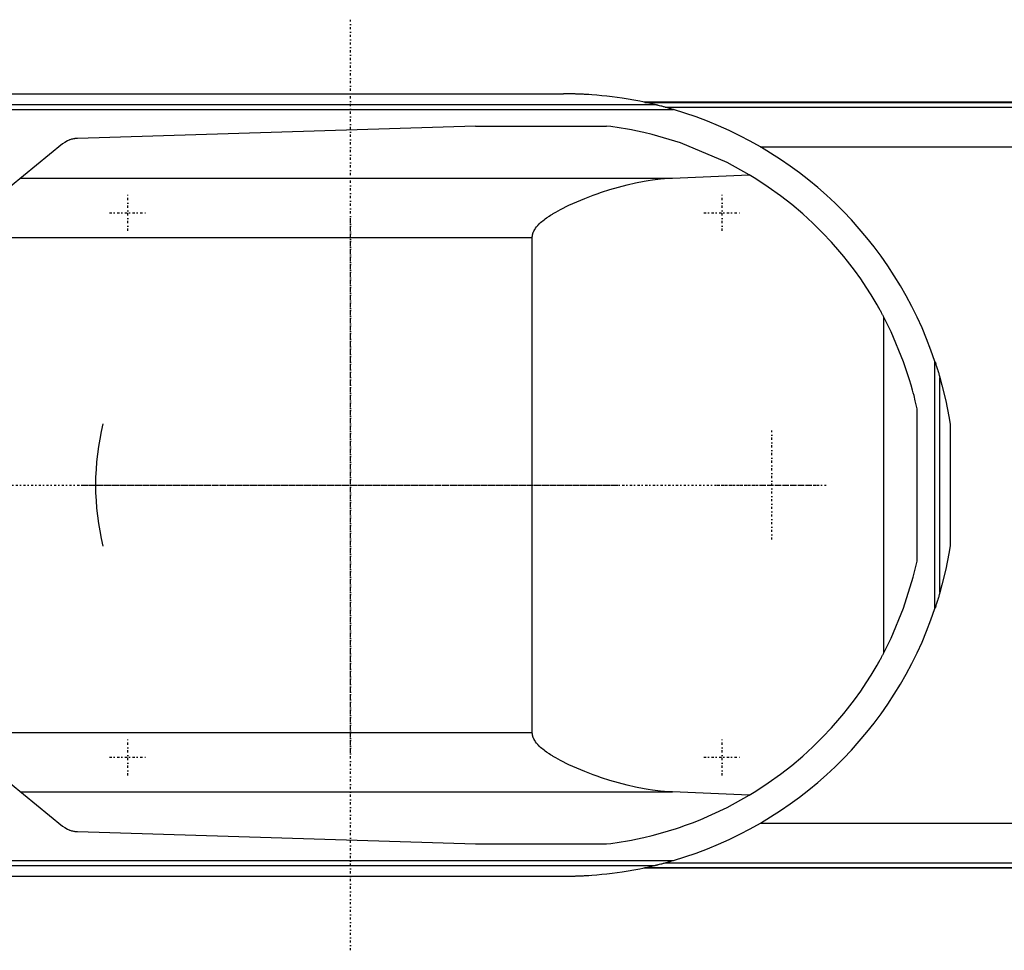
# Model space of a CAD drawing. Extents: x -906 to 186, y -120 to 120.
# Tile 4 of 5: x -517 to -318, y -94 to 94. Entities that reach past the tile are written whole.
import ezdxf

# ---------------------------------------------------------------- set-up
doc = ezdxf.new("R2010")
doc.units = 0
doc.linetypes.add('CENTER', pattern=[1.5, 0.45, -0.5, 0.05, -0.5])
doc.layers.add('AM_0', color=7, linetype='CONTINUOUS')
doc.layers.add('AM_7', color=7, linetype='CENTER')

msp = doc.modelspace()

# ---------------------------------------------------------------- linework, layer by layer
at = {"layer": 'AM_0', "color": 7, "linetype": 'CONTINUOUS'}
for p, q in [((-539.11, 79), (-407, 79)), ((-625.92, 75.83), (-384.85, 75.83)), ((-604.88, 76.83), (-388.61, 76.83)), ((-120, 77.32), (-390.79, 77.32)), ((-390.6, 77.28), (-120, 77.28)), ((-386.5, 76.29), (-120, 76.29)), ((-424.82, 72.48), (-505.15, 70)), ((-424.82, 72.48), (-398.33, 72.48)), ((-508.17, 68.87), (-518.66, 60.27)), ((-367.3, 68.3), (-120, 68.3)), ((-516.57, 61.98), (-385.05, 61.98)), ((-385.05, 61.98), (-369.53, 62.65)), ((-540.94, 50), (-413.33, 50)), ((-413.33, -50), (-413.33, 50)), ((-342.34, -33.89), (-342.34, 33.89)), ((-332.05, -24.97), (-332.05, 24.97)), ((-331.05, -21.74), (-331.05, 21.74)), ((-335.65, -15.41), (-335.65, 15.41)), ((-328.96, 12.26), (-328.96, -12.26)), ((-540.94, -50), (-413.33, -50)), ((-518.66, -60.27), (-508.17, -68.87)), ((-516.57, -61.98), (-385.05, -61.98)), ((-369.53, -62.65), (-385.05, -61.98)), ((-367.3, -68.3), (-120, -68.3)), ((-505.15, -70), (-424.82, -72.48)), ((-424.82, -72.48), (-398.33, -72.48)), ((-625.92, -75.83), (-384.85, -75.83)), ((-604.88, -76.83), (-388.61, -76.83)), ((-390.79, -77.32), (-120, -77.32)), ((-390.6, -77.28), (-120, -77.28)), ((-386.5, -76.29), (-120, -76.29)), ((-539.11, -79), (-407, -79))]:
    msp.add_line(p, q, dxfattribs=at)
for points in [[(-388.61, 76.83, 0), (-391.63, 77.49, 0), (-395.19, 78.11, 0), (-396.21, 78.26, 0), (-397.23, 78.39, 0), (-397.74, 78.46, 0), (-398.25, 78.51, 0), (-399.28, 78.62, 0), (-400.31, 78.72, 0), (-401.33, 78.8, 0), (-401.93, 78.84, 0), (-402.11, 78.85, 0), (-402.28, 78.86, 0), (-402.36, 78.86, 0), (-402.45, 78.87, 0), (-402.62, 78.88, 0), (-402.79, 78.89, 0), (-402.96, 78.9, 0), (-403.13, 78.91, 0), (-403.31, 78.91, 0), (-403.39, 78.92, 0), (-403.48, 78.92, 0), (-403.65, 78.93, 0), (-403.82, 78.94, 0), (-403.91, 78.94, 0), (-403.99, 78.94, 0), (-404.16, 78.95, 0), (-404.34, 78.96, 0), (-404.42, 78.96, 0), (-404.51, 78.96, 0), (-404.68, 78.97, 0), (-404.85, 78.97, 0), (-405.02, 78.98, 0), (-405.2, 78.98, 0), (-405.37, 78.98, 0), (-405.45, 78.98, 0), (-405.54, 78.99, 0), (-405.71, 78.99, 0), (-405.88, 78.99, 0), (-406.05, 78.99, 0), (-406.16, 79, 0), (-406.18, 79, 0), (-406.21, 79, 0), (-406.23, 79, 0), (-406.24, 79, 0), (-406.27, 79, 0), (-406.3, 79, 0), (-406.33, 79, 0), (-406.36, 79, 0), (-406.38, 79, 0), (-406.4, 79, 0), (-406.41, 79, 0), (-406.44, 79, 0), (-406.47, 79, 0), (-406.48, 79, 0), (-406.5, 79, 0), (-406.53, 79, 0), (-406.56, 79, 0), (-406.57, 79, 0), (-406.58, 79, 0), (-406.61, 79, 0), (-406.64, 79, 0), (-406.67, 79, 0), (-406.7, 79, 0), (-406.73, 79, 0), (-406.74, 79, 0), (-406.76, 79, 0), (-406.79, 79, 0), (-406.81, 79, 0), (-406.84, 79, 0), (-406.87, 79, 0), (-406.9, 79, 0), (-406.91, 79, 0), (-406.93, 79, 0), (-406.96, 79, 0), (-406.99, 79, 0), (-407, 79, 0)], [(-384.85, 75.83, 0), (-384.95, 75.86, 0), (-385.17, 75.92, 0), (-385.38, 75.99, 0), (-385.5, 76.02, 0), (-385.61, 76.05, 0), (-385.83, 76.11, 0), (-386.06, 76.17, 0), (-386.29, 76.24, 0), (-386.51, 76.3, 0), (-386.74, 76.36, 0), (-386.85, 76.39, 0), (-386.97, 76.42, 0), (-387.19, 76.48, 0), (-387.41, 76.53, 0), (-387.62, 76.59, 0), (-387.83, 76.64, 0), (-387.94, 76.67, 0), (-387.98, 76.68, 0), (-388.01, 76.68, 0), (-388.03, 76.69, 0), (-388.04, 76.69, 0), (-388.08, 76.7, 0), (-388.11, 76.71, 0), (-388.13, 76.71, 0), (-388.15, 76.72, 0), (-388.18, 76.73, 0), (-388.21, 76.73, 0), (-388.23, 76.74, 0), (-388.25, 76.74, 0), (-388.28, 76.75, 0), (-388.31, 76.76, 0), (-388.35, 76.77, 0), (-388.38, 76.77, 0), (-388.41, 76.78, 0), (-388.42, 76.79, 0), (-388.44, 76.79, 0), (-388.47, 76.8, 0), (-388.49, 76.8, 0), (-388.52, 76.81, 0), (-388.53, 76.81, 0), (-388.54, 76.81, 0), (-388.54, 76.81, 0), (-388.54, 76.81, 0), (-388.54, 76.81, 0), (-388.55, 76.81, 0), (-388.55, 76.82, 0), (-388.55, 76.82, 0), (-388.56, 76.82, 0), (-388.56, 76.82, 0), (-388.56, 76.82, 0), (-388.57, 76.82, 0), (-388.57, 76.82, 0), (-388.57, 76.82, 0), (-388.57, 76.82, 0), (-388.58, 76.82, 0), (-388.58, 76.82, 0), (-388.58, 76.82, 0), (-388.58, 76.82, 0), (-388.58, 76.82, 0), (-388.59, 76.82, 0), (-388.59, 76.82, 0), (-388.59, 76.83, 0), (-388.59, 76.83, 0), (-388.6, 76.83, 0), (-388.6, 76.83, 0), (-388.6, 76.83, 0), (-388.6, 76.83, 0), (-388.6, 76.83, 0), (-388.6, 76.83, 0), (-388.6, 76.83, 0), (-388.61, 76.83, 0), (-388.61, 76.83, 0), (-388.61, 76.83, 0), (-388.61, 76.83, 0), (-388.61, 76.83, 0), (-388.61, 76.83, 0)], [(-369.53, 62.65, 0), (-374, 65.12, 0), (-383.41, 69.08, 0), (-389.13, 70.78, 0), (-390.78, 71.18, 0), (-392.45, 71.53, 0), (-393.28, 71.7, 0), (-394.12, 71.85, 0), (-395.8, 72.14, 0), (-397.49, 72.38, 0), (-398.33, 72.48, 0)], [(-505.15, 70, 0), (-505.16, 70, 0), (-505.16, 70, 0), (-505.17, 70, 0), (-505.17, 70, 0), (-505.17, 70, 0), (-505.18, 70, 0), (-505.18, 70, 0), (-505.19, 70, 0), (-505.19, 70, 0), (-505.2, 70, 0), (-505.2, 70, 0), (-505.2, 70, 0), (-505.21, 70, 0), (-505.21, 70, 0), (-505.23, 69.99, 0), (-505.25, 69.99, 0), (-505.26, 69.99, 0), (-505.29, 69.99, 0), (-505.32, 69.99, 0), (-505.35, 69.99, 0), (-505.38, 69.99, 0), (-505.41, 69.98, 0), (-505.43, 69.98, 0), (-505.44, 69.98, 0), (-505.47, 69.98, 0), (-505.5, 69.97, 0), (-505.53, 69.97, 0), (-505.56, 69.97, 0), (-505.59, 69.96, 0), (-505.61, 69.96, 0), (-505.62, 69.96, 0), (-505.65, 69.96, 0), (-505.68, 69.95, 0), (-505.7, 69.95, 0), (-505.71, 69.95, 0), (-505.74, 69.94, 0), (-505.77, 69.94, 0), (-505.79, 69.94, 0), (-505.8, 69.93, 0), (-505.83, 69.93, 0), (-505.86, 69.92, 0), (-505.97, 69.91, 0), (-506.15, 69.87, 0), (-506.32, 69.82, 0), (-506.5, 69.77, 0), (-506.67, 69.71, 0), (-506.76, 69.68, 0), (-506.84, 69.65, 0), (-507.01, 69.58, 0), (-507.17, 69.5, 0), (-507.73, 69.19, 0), (-508.17, 68.87, 0)], [(-413.33, 50, 0), (-413.33, 50.02, 0), (-413.33, 50.07, 0), (-413.33, 50.12, 0), (-413.33, 50.15, 0), (-413.33, 50.17, 0), (-413.32, 50.22, 0), (-413.32, 50.27, 0), (-413.31, 50.32, 0), (-413.3, 50.37, 0), (-413.3, 50.42, 0), (-413.29, 50.45, 0), (-413.29, 50.47, 0), (-413.28, 50.52, 0), (-413.27, 50.57, 0), (-413.26, 50.62, 0), (-413.24, 50.67, 0), (-413.23, 50.72, 0), (-413.22, 50.74, 0), (-413.22, 50.77, 0), (-413.2, 50.82, 0), (-413.19, 50.87, 0), (-413.18, 50.89, 0), (-413.17, 50.91, 0), (-413.15, 50.96, 0), (-413.13, 51.01, 0), (-413.13, 51.03, 0), (-413.12, 51.06, 0), (-413.1, 51.11, 0), (-413.07, 51.15, 0), (-413.05, 51.2, 0), (-413.03, 51.25, 0), (-413.01, 51.29, 0), (-413, 51.32, 0), (-412.99, 51.34, 0), (-412.96, 51.39, 0), (-412.94, 51.43, 0), (-412.91, 51.48, 0), (-412.89, 51.52, 0), (-412.86, 51.57, 0), (-412.84, 51.59, 0), (-412.83, 51.61, 0), (-412.8, 51.66, 0), (-412.78, 51.7, 0), (-412.67, 51.85, 0), (-412.48, 52.11, 0), (-412.28, 52.35, 0), (-412.18, 52.46, 0), (-412.07, 52.57, 0), (-411.86, 52.79, 0), (-411.65, 52.99, 0), (-411.42, 53.19, 0), (-411.19, 53.38, 0), (-410.95, 53.57, 0), (-410.83, 53.67, 0), (-410.71, 53.76, 0), (-410.46, 53.94, 0), (-410.2, 54.12, 0), (-410.07, 54.21, 0), (-409.94, 54.3, 0), (-409.68, 54.47, 0), (-409.41, 54.64, 0), (-409.28, 54.72, 0), (-409.14, 54.8, 0), (-408.87, 54.97, 0), (-408.6, 55.13, 0), (-407.62, 55.66, 0), (-405.96, 56.49, 0), (-404.36, 57.22, 0), (-402.74, 57.89, 0), (-401.07, 58.52, 0), (-400.23, 58.83, 0), (-399.37, 59.12, 0), (-397.66, 59.67, 0), (-395.93, 60.17, 0), (-394.2, 60.62, 0), (-392.47, 61.02, 0), (-390.77, 61.35, 0), (-389.92, 61.49, 0), (-389.09, 61.62, 0), (-387.44, 61.82, 0), (-385.83, 61.95, 0), (-385.05, 61.98, 0)], [(-342.34, 33.89, 0), (-342.36, 33.92, 0), (-342.4, 34, 0), (-342.45, 34.09, 0), (-342.47, 34.14, 0), (-342.5, 34.19, 0), (-342.56, 34.29, 0), (-342.62, 34.4, 0), (-342.68, 34.52, 0), (-342.75, 34.65, 0), (-342.82, 34.79, 0), (-342.86, 34.86, 0), (-342.9, 34.93, 0), (-342.98, 35.08, 0), (-343.07, 35.23, 0), (-343.16, 35.4, 0), (-343.25, 35.57, 0), (-343.35, 35.74, 0), (-343.4, 35.83, 0), (-343.45, 35.93, 0), (-343.56, 36.12, 0), (-343.67, 36.31, 0), (-343.73, 36.41, 0), (-344.09, 37.04, 0), (-344.93, 38.42, 0), (-345.91, 39.96, 0), (-347.03, 41.63, 0), (-348.3, 43.39, 0), (-349.7, 45.23, 0), (-350.45, 46.16, 0), (-351.24, 47.11, 0), (-352.91, 49.03, 0), (-354.72, 50.95, 0), (-356.67, 52.87, 0), (-358.74, 54.77, 0), (-360.93, 56.63, 0), (-362.07, 57.54, 0), (-363.25, 58.43, 0), (-365.68, 60.18, 0), (-368.22, 61.85, 0), (-369.53, 62.65, 0)], [(-335.65, 15.41, 0), (-335.76, 15.95, 0), (-336.01, 17.01, 0), (-336.27, 18.08, 0), (-336.41, 18.61, 0), (-336.55, 19.13, 0), (-336.85, 20.19, 0), (-337.16, 21.24, 0), (-338.37, 24.88, 0), (-340.88, 30.94, 0), (-342.34, 33.89, 0)], [(-332.05, 24.97, 0), (-332.02, 24.88, 0), (-331.96, 24.69, 0), (-331.89, 24.5, 0), (-331.86, 24.4, 0), (-331.83, 24.3, 0), (-331.77, 24.11, 0), (-331.71, 23.91, 0), (-331.64, 23.71, 0), (-331.58, 23.51, 0), (-331.52, 23.32, 0), (-331.49, 23.22, 0), (-331.46, 23.12, 0), (-331.4, 22.93, 0), (-331.34, 22.74, 0), (-331.29, 22.56, 0), (-331.24, 22.38, 0), (-331.21, 22.28, 0), (-331.2, 22.26, 0), (-331.19, 22.23, 0), (-331.19, 22.21, 0), (-331.18, 22.2, 0), (-331.17, 22.17, 0), (-331.17, 22.14, 0), (-331.16, 22.12, 0), (-331.16, 22.11, 0), (-331.15, 22.08, 0), (-331.14, 22.05, 0), (-331.14, 22.04, 0), (-331.13, 22.02, 0), (-331.12, 22, 0), (-331.12, 21.97, 0), (-331.11, 21.94, 0), (-331.1, 21.92, 0), (-331.09, 21.89, 0), (-331.09, 21.88, 0), (-331.09, 21.87, 0), (-331.08, 21.85, 0), (-331.08, 21.83, 0), (-331.07, 21.81, 0), (-331.07, 21.8, 0), (-331.07, 21.79, 0), (-331.06, 21.79, 0), (-331.06, 21.79, 0), (-331.06, 21.79, 0), (-331.06, 21.78, 0), (-331.06, 21.78, 0), (-331.06, 21.78, 0), (-331.06, 21.78, 0), (-331.06, 21.77, 0), (-331.06, 21.77, 0), (-331.06, 21.77, 0), (-331.06, 21.77, 0), (-331.06, 21.77, 0), (-331.06, 21.77, 0), (-331.06, 21.76, 0), (-331.06, 21.76, 0), (-331.06, 21.76, 0), (-331.06, 21.76, 0), (-331.06, 21.76, 0), (-331.05, 21.76, 0), (-331.05, 21.75, 0), (-331.05, 21.75, 0), (-331.05, 21.75, 0), (-331.05, 21.75, 0), (-331.05, 21.75, 0), (-331.05, 21.75, 0), (-331.05, 21.75, 0), (-331.05, 21.75, 0), (-331.05, 21.74, 0), (-331.05, 21.74, 0), (-331.05, 21.74, 0), (-331.05, 21.74, 0), (-331.05, 21.74, 0), (-331.05, 21.74, 0), (-331.05, 21.74, 0), (-331.05, 21.74, 0)], [(-331.05, 21.74, 0), (-330.62, 20.18, 0), (-329.86, 17.03, 0), (-329.23, 13.86, 0), (-328.96, 12.26, 0)], [(-328.96, -12.26, 0), (-329.23, -13.86, 0), (-329.86, -17.03, 0), (-330.62, -20.18, 0), (-331.05, -21.74, 0)], [(-342.34, -33.89, 0), (-340.88, -30.94, 0), (-338.37, -24.88, 0), (-336.41, -18.61, 0), (-335.65, -15.41, 0)], [(-331.05, -21.74, 0), (-331.05, -21.74, 0), (-331.05, -21.74, 0), (-331.05, -21.74, 0), (-331.05, -21.74, 0), (-331.05, -21.74, 0), (-331.05, -21.74, 0), (-331.05, -21.74, 0), (-331.05, -21.75, 0), (-331.05, -21.75, 0), (-331.05, -21.75, 0), (-331.05, -21.75, 0), (-331.05, -21.75, 0), (-331.05, -21.75, 0), (-331.05, -21.75, 0), (-331.05, -21.75, 0), (-331.05, -21.76, 0), (-331.06, -21.76, 0), (-331.06, -21.76, 0), (-331.06, -21.76, 0), (-331.06, -21.76, 0), (-331.06, -21.76, 0), (-331.06, -21.77, 0), (-331.06, -21.77, 0), (-331.06, -21.77, 0), (-331.06, -21.77, 0), (-331.06, -21.77, 0), (-331.06, -21.77, 0), (-331.06, -21.78, 0), (-331.06, -21.78, 0), (-331.06, -21.78, 0), (-331.06, -21.78, 0), (-331.06, -21.79, 0), (-331.06, -21.79, 0), (-331.06, -21.79, 0), (-331.07, -21.79, 0), (-331.07, -21.8, 0), (-331.07, -21.81, 0), (-331.08, -21.83, 0), (-331.08, -21.85, 0), (-331.09, -21.87, 0), (-331.09, -21.88, 0), (-331.09, -21.89, 0), (-331.1, -21.92, 0), (-331.11, -21.94, 0), (-331.12, -21.97, 0), (-331.12, -22, 0), (-331.13, -22.02, 0), (-331.14, -22.04, 0), (-331.14, -22.05, 0), (-331.15, -22.08, 0), (-331.16, -22.11, 0), (-331.16, -22.12, 0), (-331.17, -22.14, 0), (-331.17, -22.17, 0), (-331.18, -22.2, 0), (-331.19, -22.21, 0), (-331.19, -22.23, 0), (-331.2, -22.26, 0), (-331.21, -22.28, 0), (-331.24, -22.38, 0), (-331.29, -22.56, 0), (-331.34, -22.74, 0), (-331.4, -22.93, 0), (-331.46, -23.12, 0), (-331.49, -23.22, 0), (-331.52, -23.32, 0), (-331.58, -23.51, 0), (-331.64, -23.71, 0), (-331.71, -23.91, 0), (-331.77, -24.11, 0), (-331.83, -24.3, 0), (-331.86, -24.4, 0), (-331.89, -24.5, 0), (-331.96, -24.69, 0), (-332.02, -24.88, 0), (-332.05, -24.97, 0)], [(-369.53, -62.65, 0), (-368.22, -61.85, 0), (-365.68, -60.18, 0), (-363.25, -58.43, 0), (-362.07, -57.54, 0), (-360.93, -56.63, 0), (-358.74, -54.77, 0), (-356.67, -52.87, 0), (-354.72, -50.95, 0), (-352.91, -49.03, 0), (-351.24, -47.11, 0), (-350.45, -46.16, 0), (-349.7, -45.23, 0), (-348.3, -43.39, 0), (-347.03, -41.63, 0), (-345.91, -39.96, 0), (-344.93, -38.42, 0), (-344.09, -37.04, 0), (-343.73, -36.41, 0), (-343.67, -36.31, 0), (-343.56, -36.12, 0), (-343.45, -35.93, 0), (-343.4, -35.83, 0), (-343.35, -35.74, 0), (-343.25, -35.57, 0), (-343.16, -35.4, 0), (-343.07, -35.23, 0), (-342.98, -35.08, 0), (-342.9, -34.93, 0), (-342.86, -34.86, 0), (-342.82, -34.79, 0), (-342.75, -34.65, 0), (-342.68, -34.52, 0), (-342.62, -34.4, 0), (-342.56, -34.29, 0), (-342.5, -34.19, 0), (-342.47, -34.14, 0), (-342.45, -34.09, 0), (-342.4, -34, 0), (-342.36, -33.92, 0), (-342.34, -33.89, 0)], [(-385.05, -61.98, 0), (-385.83, -61.95, 0), (-387.44, -61.82, 0), (-389.09, -61.62, 0), (-389.92, -61.49, 0), (-390.77, -61.35, 0), (-392.47, -61.02, 0), (-394.2, -60.62, 0), (-395.93, -60.17, 0), (-397.66, -59.67, 0), (-399.37, -59.12, 0), (-400.23, -58.83, 0), (-401.07, -58.52, 0), (-402.74, -57.89, 0), (-404.36, -57.22, 0), (-405.96, -56.49, 0), (-407.62, -55.66, 0), (-408.6, -55.13, 0), (-408.87, -54.97, 0), (-409.14, -54.8, 0), (-409.28, -54.72, 0), (-409.41, -54.64, 0), (-409.68, -54.47, 0), (-409.94, -54.3, 0), (-410.07, -54.21, 0), (-410.2, -54.12, 0), (-410.46, -53.94, 0), (-410.71, -53.76, 0), (-410.83, -53.67, 0), (-410.95, -53.57, 0), (-411.19, -53.38, 0), (-411.42, -53.19, 0), (-411.65, -52.99, 0), (-411.86, -52.79, 0), (-412.07, -52.57, 0), (-412.18, -52.46, 0), (-412.28, -52.35, 0), (-412.48, -52.11, 0), (-412.67, -51.85, 0), (-412.78, -51.7, 0), (-412.8, -51.66, 0), (-412.83, -51.61, 0), (-412.84, -51.59, 0), (-412.86, -51.57, 0), (-412.89, -51.52, 0), (-412.91, -51.48, 0), (-412.94, -51.43, 0), (-412.96, -51.39, 0), (-412.99, -51.34, 0), (-413, -51.32, 0), (-413.01, -51.29, 0), (-413.03, -51.25, 0), (-413.05, -51.2, 0), (-413.07, -51.15, 0), (-413.1, -51.11, 0), (-413.12, -51.06, 0), (-413.13, -51.03, 0), (-413.13, -51.01, 0), (-413.15, -50.96, 0), (-413.17, -50.91, 0), (-413.18, -50.89, 0), (-413.19, -50.87, 0), (-413.2, -50.82, 0), (-413.22, -50.77, 0), (-413.22, -50.74, 0), (-413.23, -50.72, 0), (-413.24, -50.67, 0), (-413.26, -50.62, 0), (-413.27, -50.57, 0), (-413.28, -50.52, 0), (-413.29, -50.47, 0), (-413.29, -50.45, 0), (-413.3, -50.42, 0), (-413.3, -50.37, 0), (-413.31, -50.32, 0), (-413.32, -50.27, 0), (-413.32, -50.22, 0), (-413.33, -50.17, 0), (-413.33, -50.15, 0), (-413.33, -50.12, 0), (-413.33, -50.07, 0), (-413.33, -50.02, 0), (-413.33, -50, 0)], [(-398.33, -72.48, 0), (-397.49, -72.38, 0), (-395.8, -72.14, 0), (-394.12, -71.85, 0), (-393.28, -71.7, 0), (-392.45, -71.53, 0), (-390.78, -71.18, 0), (-389.13, -70.78, 0), (-387.48, -70.34, 0), (-385.84, -69.87, 0), (-384.22, -69.35, 0), (-383.41, -69.08, 0), (-382.61, -68.8, 0), (-381.01, -68.22, 0), (-379.42, -67.59, 0), (-374, -65.12, 0), (-369.53, -62.65, 0)], [(-508.17, -68.87, 0), (-507.73, -69.19, 0), (-507.17, -69.5, 0), (-507.01, -69.58, 0), (-506.84, -69.65, 0), (-506.76, -69.68, 0), (-506.67, -69.71, 0), (-506.5, -69.77, 0), (-506.32, -69.82, 0), (-506.15, -69.87, 0), (-505.97, -69.91, 0), (-505.79, -69.94, 0), (-505.7, -69.95, 0), (-505.68, -69.95, 0), (-505.65, -69.96, 0), (-505.62, -69.96, 0), (-505.61, -69.96, 0), (-505.59, -69.96, 0), (-505.56, -69.97, 0), (-505.53, -69.97, 0), (-505.5, -69.97, 0), (-505.47, -69.98, 0), (-505.44, -69.98, 0), (-505.43, -69.98, 0), (-505.41, -69.98, 0), (-505.38, -69.99, 0), (-505.35, -69.99, 0), (-505.32, -69.99, 0), (-505.29, -69.99, 0), (-505.26, -69.99, 0), (-505.25, -69.99, 0), (-505.23, -69.99, 0), (-505.21, -70, 0), (-505.21, -70, 0), (-505.2, -70, 0), (-505.2, -70, 0), (-505.2, -70, 0), (-505.19, -70, 0), (-505.19, -70, 0), (-505.18, -70, 0), (-505.18, -70, 0), (-505.17, -70, 0), (-505.17, -70, 0), (-505.17, -70, 0), (-505.16, -70, 0), (-505.16, -70, 0), (-505.15, -70, 0)], [(-407, -79, 0), (-406.99, -79, 0), (-406.96, -79, 0), (-406.93, -79, 0), (-406.91, -79, 0), (-406.9, -79, 0), (-406.87, -79, 0), (-406.84, -79, 0), (-406.81, -79, 0), (-406.79, -79, 0), (-406.76, -79, 0), (-406.74, -79, 0), (-406.73, -79, 0), (-406.7, -79, 0), (-406.67, -79, 0), (-406.64, -79, 0), (-406.61, -79, 0), (-406.58, -79, 0), (-406.57, -79, 0), (-406.56, -79, 0), (-406.53, -79, 0), (-406.5, -79, 0), (-406.48, -79, 0), (-406.47, -79, 0), (-406.44, -79, 0), (-406.41, -79, 0), (-406.4, -79, 0), (-406.38, -79, 0), (-406.36, -79, 0), (-406.33, -79, 0), (-406.3, -79, 0), (-406.27, -79, 0), (-406.24, -79, 0), (-406.23, -79, 0), (-406.21, -79, 0), (-406.18, -79, 0), (-406.16, -79, 0), (-406.05, -78.99, 0), (-405.88, -78.99, 0), (-405.71, -78.99, 0), (-405.54, -78.99, 0), (-405.45, -78.98, 0), (-405.37, -78.98, 0), (-405.2, -78.98, 0), (-405.02, -78.98, 0), (-404.85, -78.97, 0), (-404.68, -78.97, 0), (-404.51, -78.96, 0), (-404.42, -78.96, 0), (-404.34, -78.96, 0), (-404.16, -78.95, 0), (-403.99, -78.94, 0), (-403.91, -78.94, 0), (-403.82, -78.94, 0), (-403.65, -78.93, 0), (-403.48, -78.92, 0), (-403.39, -78.92, 0), (-403.31, -78.91, 0), (-403.13, -78.91, 0), (-402.96, -78.9, 0), (-402.79, -78.89, 0), (-402.62, -78.88, 0), (-402.45, -78.87, 0), (-402.36, -78.86, 0), (-402.28, -78.86, 0), (-402.11, -78.85, 0), (-401.93, -78.84, 0), (-401.33, -78.8, 0), (-400.31, -78.72, 0), (-399.28, -78.62, 0), (-398.25, -78.51, 0), (-397.74, -78.46, 0), (-397.23, -78.39, 0), (-396.21, -78.26, 0), (-395.19, -78.11, 0), (-391.63, -77.49, 0), (-388.61, -76.83, 0)], [(-388.61, -76.83, 0), (-388.61, -76.83, 0), (-388.61, -76.83, 0), (-388.61, -76.83, 0), (-388.61, -76.83, 0), (-388.61, -76.83, 0), (-388.6, -76.83, 0), (-388.6, -76.83, 0), (-388.6, -76.83, 0), (-388.6, -76.83, 0), (-388.6, -76.83, 0), (-388.6, -76.83, 0), (-388.6, -76.83, 0), (-388.59, -76.83, 0), (-388.59, -76.83, 0), (-388.59, -76.82, 0), (-388.59, -76.82, 0), (-388.58, -76.82, 0), (-388.58, -76.82, 0), (-388.58, -76.82, 0), (-388.58, -76.82, 0), (-388.58, -76.82, 0), (-388.57, -76.82, 0), (-388.57, -76.82, 0), (-388.57, -76.82, 0), (-388.57, -76.82, 0), (-388.56, -76.82, 0), (-388.56, -76.82, 0), (-388.56, -76.82, 0), (-388.55, -76.82, 0), (-388.55, -76.82, 0), (-388.55, -76.81, 0), (-388.54, -76.81, 0), (-388.54, -76.81, 0), (-388.54, -76.81, 0), (-388.54, -76.81, 0), (-388.53, -76.81, 0), (-388.52, -76.81, 0), (-388.49, -76.8, 0), (-388.47, -76.8, 0), (-388.44, -76.79, 0), (-388.42, -76.79, 0), (-388.41, -76.78, 0), (-388.38, -76.77, 0), (-388.35, -76.77, 0), (-388.31, -76.76, 0), (-388.28, -76.75, 0), (-388.25, -76.74, 0), (-388.23, -76.74, 0), (-388.21, -76.73, 0), (-388.18, -76.73, 0), (-388.15, -76.72, 0), (-388.13, -76.71, 0), (-388.11, -76.71, 0), (-388.08, -76.7, 0), (-388.04, -76.69, 0), (-388.03, -76.69, 0), (-388.01, -76.68, 0), (-387.98, -76.68, 0), (-387.94, -76.67, 0), (-387.83, -76.64, 0), (-387.62, -76.59, 0), (-387.41, -76.53, 0), (-387.19, -76.48, 0), (-386.97, -76.42, 0), (-386.85, -76.39, 0), (-386.74, -76.36, 0), (-386.51, -76.3, 0), (-386.29, -76.24, 0), (-386.06, -76.17, 0), (-385.83, -76.11, 0), (-385.61, -76.05, 0), (-385.5, -76.02, 0), (-385.38, -75.99, 0), (-385.17, -75.92, 0), (-384.95, -75.86, 0), (-384.85, -75.83, 0)]]:
    msp.add_polyline3d(points, dxfattribs=at)
for centre, radius, start, end in [((-407, 0), 79, 18.4257, 73.7139), ((-450, 0), 51.5, 166.1376, 193.8624), ((-407, 0), 79, 286.2861, 341.5743)]:
    msp.add_arc(centre, radius, start, end, dxfattribs=at)
at = {"layer": 'AM_7', "color": 4, "linetype": 'CENTER'}
for p, q in [((-450, -93.97), (-450, 93.97)), ((-495, 51.32), (-495, 58.67)), ((-375, 51.32), (-375, 58.67)), ((-498.68, 55), (-491.32, 55)), ((-450, -54.08), (-450, 54.08)), ((-378.68, 55), (-371.32, 55)), ((-365, -11.03), (-365, 11.02)), ((-543.97, 0), (-356.03, 0)), ((-504.08, 0), (-395.93, 0)), ((-376.02, 0), (-353.97, 0)), ((-495, -58.68), (-495, -51.33)), ((-375, -58.68), (-375, -51.33)), ((-498.68, -55), (-491.32, -55)), ((-378.68, -55), (-371.32, -55))]:
    msp.add_line(p, q, dxfattribs=at)

doc.saveas('drawing.dxf')
